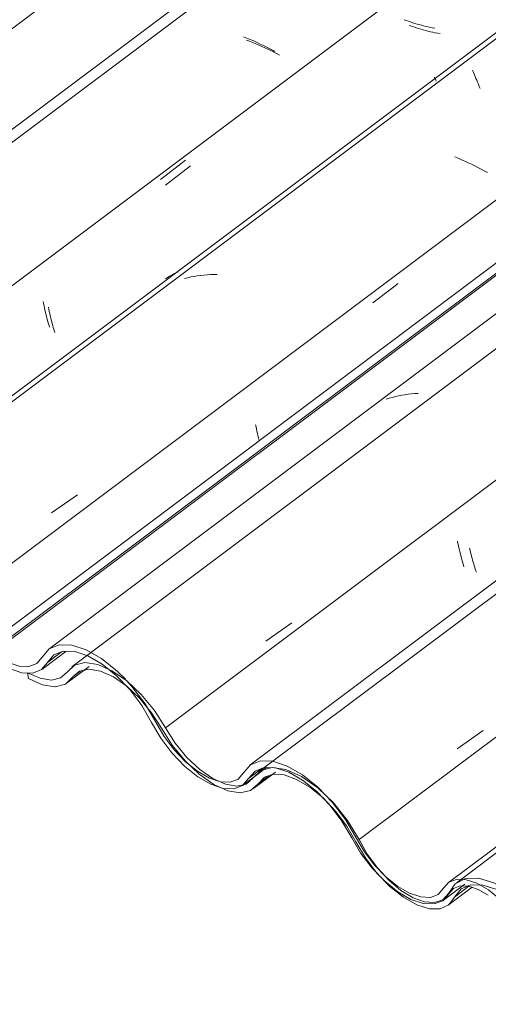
# Model space of a CAD drawing. Header units: metres. Extents: x -16.8 to 29.9, y -11.9 to 37.1.
# Tile 114 of 202: x 19.949 to 20.252, y -6.511 to -5.874. Entities that reach past the tile are written whole.
import ezdxf

# ---------------------------------------------------------------- set-up
doc = ezdxf.new("R2010")
doc.units = ezdxf.units.M
doc.layers.add('A-GLAZ-CWMG', color=7, linetype='Continuous', lineweight=5)
pattern_1 = [(324.313, (7.294, -5.2), (0.4067177, -0.1955534), [0.02066, -0.35491, 0.02066, -2.358]), (324.313, (7.294, -5.2), (0.4067177, -0.1955534), [-0.39622, -0.35491, 0.02066, -0.73047, -1.252]), (324.313, (7.294, -5.2), (0.4067177, -0.1955534), [-1.502, 0.02066, -0.35491, 0.02066, -0.85566]), (324.313, (7.294, -5.2), (0.4067177, -0.1955534), [-1.898, -0.22972, 0.02066, -0.60528]), (112.936, (7.446, -5.261), (-0.2914225, 0.4955388), [0.02153, -0.36985, 0.02153, -2.457]), (112.936, (7.446, -5.261), (-0.2914225, 0.4955388), [-0.4129, -0.36985, 0.02153, -0.76123, -1.305]), (112.936, (7.446, -5.261), (-0.2914225, 0.4955388), [-1.566, 0.02153, -0.36985, 0.02153, -0.89169]), (112.936, (7.446, -5.261), (-0.2914225, 0.4955388), [-1.978, -0.23939, 0.02153, -0.63077]), (222.823, (7.497, -5.104), (-0.1153037, -0.2999985), [0.01144, -0.19651, 0.01144, -1.306]), (222.823, (7.497, -5.104), (-0.1153037, -0.2999985), [-0.21938, -0.19651, 0.01144, -0.40445, -0.69315]), (222.823, (7.497, -5.104), (-0.1153037, -0.2999985), [-0.83178, 0.01144, -0.19651, 0.01144, -0.47377]), (222.823, (7.497, -5.104), (-0.1153037, -0.2999985), [-1.051, -0.12719, 0.01144, -0.33514])]

# ---------------------------------------------------------------- blocks, each defined once
blk = doc.blocks.new('FP_700-ISO_04')
at = {"layer": 'A-GLAZ-CWMG'}
blk.add_line((5.35305, -4.58316), (3.29537, -6.12756), dxfattribs=at)
at = {"layer": 'A-GLAZ-CWMG', "color": 9, "true_color": 0xc0c0c0}
for p, q in [((3.68994, -5.88642), (3.68773, -5.88555)), ((3.69213, -5.88732), (3.68994, -5.88642)), ((3.6943, -5.88825), (3.69213, -5.88732)), ((3.69646, -5.88922), (3.6943, -5.88825)), ((3.69859, -5.89022), (3.69646, -5.88922)), ((3.70069, -5.89124), (3.69859, -5.89022)), ((3.70278, -5.89229), (3.70069, -5.89124)), ((3.70483, -5.89336), (3.70278, -5.89229)), ((3.70686, -5.89446), (3.70483, -5.89336)), ((3.70787, -5.89502), (3.70686, -5.89446))]:
    blk.add_line(p, q, dxfattribs=at)
blk = doc.blocks.new('FP_701-ISO_04')
at = {"layer": 'A-GLAZ-CWMG', "color": 9, "true_color": 0xc0c0c0}
for p, q in [((3.79286, -5.875), (3.79151, -5.8745)), ((3.79423, -5.87549), (3.79286, -5.875)), ((3.79561, -5.87596), (3.79423, -5.87549)), ((3.797, -5.87642), (3.79561, -5.87596)), ((3.7984, -5.87686), (3.797, -5.87642)), ((3.79981, -5.87728), (3.7984, -5.87686)), ((3.80123, -5.87769), (3.79981, -5.87728)), ((3.80266, -5.87808), (3.80123, -5.87769)), ((3.80409, -5.87845), (3.80266, -5.87808)), ((3.80554, -5.8788), (3.80409, -5.87845)), ((3.80699, -5.87913), (3.80554, -5.8788)), ((3.80844, -5.87943), (3.80699, -5.87913)), ((3.8099, -5.87972), (3.80844, -5.87943)), ((3.81136, -5.87998), (3.8099, -5.87972)), ((3.63403, -5.97785), (3.65028, -5.96526)), ((3.55832, -6.05664), (3.55859, -6.05807)), ((3.55859, -6.05807), (3.55888, -6.05948)), ((3.55888, -6.05948), (3.55917, -6.06086)), ((3.55917, -6.06086), (3.55947, -6.06222)), ((3.55947, -6.06222), (3.55978, -6.06356)), ((3.55978, -6.06356), (3.5601, -6.06487)), ((3.5601, -6.06487), (3.56043, -6.06615)), ((3.56043, -6.06615), (3.56075, -6.06741)), ((3.56075, -6.06741), (3.56109, -6.06864)), ((3.56109, -6.06864), (3.56142, -6.06984)), ((3.56142, -6.06984), (3.56176, -6.07101)), ((3.56176, -6.07101), (3.5621, -6.07215)), ((3.5621, -6.07215), (3.56243, -6.07325))]:
    blk.add_line(p, q, dxfattribs=at)
blk = doc.blocks.new('FP_702-ISO_04')
at = {"layer": 'A-GLAZ-CWMG'}
blk.add_line((5.39687, -4.72243), (3.42362, -6.20347), dxfattribs=at)
at = {"layer": 'A-GLAZ-CWMG', "color": 9, "true_color": 0xc0c0c0}
for p, q in [((3.81111, -5.91164), (3.81111, -5.91172)), ((3.81111, -5.91172), (3.81114, -5.91183)), ((3.81114, -5.91183), (3.8112, -5.91198)), ((3.8112, -5.91198), (3.81128, -5.91217)), ((3.81128, -5.91217), (3.81139, -5.9124)), ((3.81139, -5.9124), (3.81152, -5.91268)), ((3.81152, -5.91268), (3.81168, -5.91299)), ((3.81168, -5.91299), (3.81186, -5.91334)), ((3.81186, -5.91334), (3.81206, -5.91373)), ((3.81206, -5.91373), (3.81228, -5.91416)), ((3.64001, -6.04031), (3.63871, -6.04113)), ((3.64133, -6.03955), (3.64001, -6.04031)), ((3.64269, -6.03882), (3.64133, -6.03955)), ((3.64408, -6.03815), (3.64269, -6.03882)), ((3.64549, -6.03752), (3.64408, -6.03815)), ((3.63871, -6.04113), (3.63745, -6.04199))]:
    blk.add_line(p, q, dxfattribs=at)
blk = doc.blocks.new('FP_704-ISO_04')
at = {"layer": 'A-GLAZ-CWMG'}
blk.add_line((3.53199, -6.27901), (5.51501, -4.79064), dxfattribs=at)
blk = doc.blocks.new('Rectangular Mullion - Telha Fibrocimento - Ondulada-V687-ISO_04')
at = {"layer": 'A-GLAZ-CWMG', "true_color": 0xc0c0c0}
h = blk.add_hatch(dxfattribs=at)
h.set_pattern_fill('FP_73', color=9, style=0, pattern_type=2)
h.set_pattern_definition([(352.943, (4.106, -6.944), (0.5141535, 0.073651), [0.02137, -0.36719, 0.02137, -2.44]), (352.943, (4.106, -6.944), (0.5141535, 0.073651), [-0.40993, -0.36719, 0.02137, -0.75575, -1.295]), (352.943, (4.106, -6.944), (0.5141535, 0.073651), [-1.554, 0.02137, -0.36719, 0.02137, -0.88527]), (352.943, (4.106, -6.944), (0.5141535, 0.073651), [-1.964, -0.23767, 0.02137, -0.62623]), (116.867, (4.299, -6.899), (-0.368394, 0.452577), [0.02347, -0.40317, 0.02347, -2.679]), (116.867, (4.299, -6.899), (-0.368394, 0.452577), [-0.4501, -0.40317, 0.02347, -0.82981, -1.422]), (116.867, (4.299, -6.899), (-0.368394, 0.452577), [-1.707, 0.02347, -0.40317, 0.02347, -0.97202]), (116.867, (4.299, -6.899), (-0.368394, 0.452577), [-2.157, -0.26096, 0.02347, -0.6876]), (239.918, (4.363, -6.632), (-0.1457585, -0.526228), [0.02116, -0.36351, 0.02116, -2.415]), (239.918, (4.363, -6.632), (-0.1457585, -0.526228), [-0.40582, -0.36351, 0.02116, -0.74817, -1.282]), (239.918, (4.363, -6.632), (-0.1457585, -0.526228), [-1.539, 0.02116, -0.36351, 0.02116, -0.87639]), (239.918, (4.363, -6.632), (-0.1457585, -0.526228), [-1.944, -0.23528, 0.02116, -0.61995])])
h.paths.add_polyline_path([(3.53537, -6.27513), (5.514, -4.79006), (5.5091, -4.78723), (3.53239, -6.27086)])
at = {"layer": 'A-GLAZ-CWMG'}
for p, q in [((3.53239, -6.27086), (5.5091, -4.78723)), ((3.53537, -6.27513), (5.514, -4.79006))]:
    blk.add_line(p, q, dxfattribs=at)
for name in ['FP_700-ISO_04', 'FP_702-ISO_04', 'FP_704-ISO_04', 'FP_701-ISO_04']:
    blk.add_blockref(name, (0, 0), dxfattribs=at)
blk = doc.blocks.new('FP_708-ISO_04')
at = {"layer": 'A-GLAZ-CWMG'}
blk.add_line((3.55741, -6.29448), (3.57292, -6.28284), dxfattribs=at)
blk = doc.blocks.new('FP_714-ISO_04')
at = {"layer": 'A-GLAZ-CWMG'}
blk.add_line((5.35861, -4.58753), (3.30093, -6.13193), dxfattribs=at)
at = {"layer": 'A-GLAZ-CWMG', "color": 9, "true_color": 0xc0c0c0}
for p, q in [((3.69166, -5.88844), (3.68964, -5.8877)), ((3.69368, -5.88922), (3.69166, -5.88844)), ((3.69567, -5.89003), (3.69368, -5.88922)), ((3.69765, -5.89087), (3.69567, -5.89003)), ((3.69962, -5.89173), (3.69765, -5.89087)), ((3.70157, -5.89262), (3.69962, -5.89173)), ((3.70349, -5.89354), (3.70157, -5.89262)), ((3.7054, -5.89448), (3.70349, -5.89354)), ((3.70728, -5.89544), (3.7054, -5.89448)), ((3.70914, -5.89642), (3.70728, -5.89544)), ((3.71098, -5.89742), (3.70914, -5.89642))]:
    blk.add_line(p, q, dxfattribs=at)
blk = doc.blocks.new('FP_715-ISO_04')
at = {"layer": 'A-GLAZ-CWMG', "color": 9, "true_color": 0xc0c0c0}
for p, q in [((3.79628, -5.87868), (3.79481, -5.87815)), ((3.79776, -5.87919), (3.79628, -5.87868)), ((3.79925, -5.87969), (3.79776, -5.87919)), ((3.80076, -5.88017), (3.79925, -5.87969)), ((3.80228, -5.88063), (3.80076, -5.88017)), ((3.80381, -5.88107), (3.80228, -5.88063)), ((3.80535, -5.88149), (3.80381, -5.88107)), ((3.80689, -5.88189), (3.80535, -5.88149)), ((3.80845, -5.88226), (3.80689, -5.88189)), ((3.81001, -5.88261), (3.80845, -5.88226)), ((3.81158, -5.88294), (3.81001, -5.88261)), ((3.81316, -5.88324), (3.81158, -5.88294)), ((3.81474, -5.88351), (3.81316, -5.88324)), ((3.63724, -5.98155), (3.65349, -5.96896)), ((3.5617, -6.0603), (3.56198, -6.06172)), ((3.56198, -6.06172), (3.56227, -6.06311)), ((3.56227, -6.06311), (3.56257, -6.06449)), ((3.56257, -6.06449), (3.56287, -6.06584)), ((3.56287, -6.06584), (3.56319, -6.06716)), ((3.56319, -6.06716), (3.56351, -6.06846)), ((3.56351, -6.06846), (3.56384, -6.06974)), ((3.56384, -6.06974), (3.56417, -6.07098)), ((3.56417, -6.07098), (3.56451, -6.0722)), ((3.56451, -6.0722), (3.56485, -6.07339)), ((3.56485, -6.07339), (3.56518, -6.07454)), ((3.56518, -6.07454), (3.56552, -6.07567)), ((3.56552, -6.07567), (3.56586, -6.07676))]:
    blk.add_line(p, q, dxfattribs=at)
blk = doc.blocks.new('FP_716-ISO_04')
at = {"layer": 'A-GLAZ-CWMG'}
blk.add_line((5.48654, -4.6591), (3.42886, -6.2035), dxfattribs=at)
at = {"layer": 'A-GLAZ-CWMG', "color": 9, "true_color": 0xc0c0c0}
for p, q in [((3.83555, -5.9071), (3.83598, -5.90805)), ((3.83598, -5.90805), (3.83643, -5.90906)), ((3.83643, -5.90906), (3.83689, -5.91012)), ((3.83689, -5.91012), (3.83738, -5.91123)), ((3.83738, -5.91123), (3.83788, -5.9124)), ((3.83788, -5.9124), (3.8384, -5.91362)), ((3.8384, -5.91362), (3.83892, -5.9149)), ((3.83892, -5.9149), (3.83947, -5.91622)), ((3.83947, -5.91622), (3.84002, -5.9176)), ((3.84002, -5.9176), (3.84058, -5.91903)), ((3.82643, -5.96406), (3.82424, -5.96317)), ((3.82861, -5.96499), (3.82643, -5.96406)), ((3.83077, -5.96594), (3.82861, -5.96499)), ((3.83291, -5.96693), (3.83077, -5.96594)), ((3.83503, -5.96794), (3.83291, -5.96693)), ((3.83712, -5.96898), (3.83503, -5.96794)), ((3.83919, -5.97005), (3.83712, -5.96898)), ((3.84123, -5.97113), (3.83919, -5.97005)), ((3.84324, -5.97224), (3.84123, -5.97113)), ((3.84523, -5.97336), (3.84324, -5.97224)), ((3.65371, -6.04081), (3.65169, -6.04128)), ((3.65577, -6.04041), (3.65371, -6.04081)), ((3.65785, -6.04006), (3.65577, -6.04041)), ((3.65996, -6.03977), (3.65785, -6.04006)), ((3.66208, -6.03954), (3.65996, -6.03977)), ((3.66423, -6.03937), (3.66208, -6.03954)), ((3.6664, -6.03926), (3.66423, -6.03937)), ((3.66859, -6.0392), (3.6664, -6.03926)), ((3.67079, -6.03921), (3.66859, -6.0392)), ((3.65169, -6.04128), (3.64969, -6.04181)), ((3.5637, -6.19335), (3.58046, -6.18164))]:
    blk.add_line(p, q, dxfattribs=at)
blk = doc.blocks.new('FP_717-ISO_04')
at = {"layer": 'A-GLAZ-CWMG', "color": 9, "true_color": 0xc0c0c0}
for p, q in [((3.7713, -6.05757), (3.78756, -6.04498)), ((3.69556, -6.13636), (3.69583, -6.13779)), ((3.69583, -6.13779), (3.69611, -6.1392)), ((3.69611, -6.1392), (3.6964, -6.14058)), ((3.6964, -6.14058), (3.6967, -6.14194)), ((3.6967, -6.14194), (3.69701, -6.14328)), ((3.69701, -6.14328), (3.69733, -6.14459)), ((3.69733, -6.14459), (3.69765, -6.14587))]:
    blk.add_line(p, q, dxfattribs=at)
blk = doc.blocks.new('FP_718-ISO_04')
at = {"layer": 'A-GLAZ-CWMG'}
blk.add_line((5.61968, -4.73694), (3.562, -6.28135), dxfattribs=at)
at = {"layer": 'A-GLAZ-CWMG', "color": 9, "true_color": 0xc0c0c0}
for p, q in [((3.78993, -6.11726), (3.78787, -6.11766)), ((3.79202, -6.11691), (3.78993, -6.11726)), ((3.79413, -6.11663), (3.79202, -6.11691)), ((3.79626, -6.1164), (3.79413, -6.11663)), ((3.79841, -6.11624), (3.79626, -6.1164)), ((3.80059, -6.11614), (3.79841, -6.11624)), ((3.78187, -6.11926), (3.77994, -6.11992)), ((3.78384, -6.11867), (3.78187, -6.11926)), ((3.78584, -6.11813), (3.78384, -6.11867)), ((3.78787, -6.11766), (3.78584, -6.11813))]:
    blk.add_line(p, q, dxfattribs=at)
blk = doc.blocks.new('FP_719-ISO_04')
at = {"layer": 'A-GLAZ-CWMG', "color": 9, "true_color": 0xc0c0c0}
for p, q in [((3.82599, -6.21171), (3.82627, -6.21313)), ((3.82627, -6.21313), (3.82656, -6.21452)), ((3.82656, -6.21452), (3.82686, -6.21589)), ((3.82686, -6.21589), (3.82716, -6.21724)), ((3.82716, -6.21724), (3.82748, -6.21856)), ((3.82748, -6.21856), (3.8278, -6.21985)), ((3.8278, -6.21985), (3.82813, -6.22112)), ((3.82813, -6.22112), (3.82846, -6.22236)), ((3.82846, -6.22236), (3.82879, -6.22358)), ((3.82879, -6.22358), (3.82913, -6.22476)), ((3.82913, -6.22476), (3.82947, -6.22591)), ((3.82947, -6.22591), (3.8298, -6.22703)), ((3.8298, -6.22703), (3.83014, -6.22812))]:
    blk.add_line(p, q, dxfattribs=at)
blk = doc.blocks.new('FP_720-ISO_04')
at = {"layer": 'A-GLAZ-CWMG'}
blk.add_line((5.74954, -4.81207), (3.69186, -6.35647), dxfattribs=at)
blk = doc.blocks.new('FP_722-ISO_04')
at = {"layer": 'A-GLAZ-CWMG'}
blk.add_line((5.79336, -4.95135), (3.82011, -6.43238), dxfattribs=at)
blk = doc.blocks.new('FP_725-ISO_04')
at = {"layer": 'A-GLAZ-CWMG'}
blk.add_line((3.81685, -6.44372), (3.83076, -6.43328), dxfattribs=at)
blk = doc.blocks.new('FP_726-ISO_04')
at = {"layer": 'A-GLAZ-CWMG'}
blk.add_line((3.68744, -6.36928), (3.70252, -6.35797), dxfattribs=at)
blk = doc.blocks.new('Rectangular Mullion - Telha Fibrocimento - Ondulada-V707-ISO_04')
at = {"layer": 'A-GLAZ-CWMG', "true_color": 0xc0c0c0}
h = blk.add_hatch(dxfattribs=at)
h.set_pattern_fill('FP_71', color=9, style=0, pattern_type=2)
h.set_pattern_definition(pattern_1)
h.paths.add_polyline_path([(3.92228, -6.51037), (3.92887, -6.50726), (3.93179, -6.50394), (3.92887, -6.49977), (3.9244, -6.50438), (3.91948, -6.50603), (3.915, -6.50639), (3.91924, -6.51023), (3.92046, -6.51029)])
h.paths.add_polyline_path([(3.91497, -6.50993), (3.90933, -6.50441), (3.90457, -6.5023), (3.89604, -6.49674), (3.89016, -6.49175), (3.88249, -6.48341), (3.87448, -6.47184), (3.86251, -6.4532), (3.85679, -6.44668), (3.84858, -6.43927), (3.84178, -6.43474), (3.83477, -6.43159), (3.83173, -6.43111), (3.83339, -6.43477), (3.84224, -6.43841), (3.84916, -6.44313), (3.85363, -6.44695), (3.86059, -6.45465), (3.86684, -6.46376), (3.87756, -6.48095), (3.88419, -6.48916), (3.89507, -6.49936), (3.90282, -6.50473), (3.90965, -6.50814), (3.91421, -6.50967)])
h.paths.add_polyline_path([(3.6685, -6.36887), (3.65577, -6.35918), (3.643, -6.34652), (3.63324, -6.33228), (3.62037, -6.31173), (3.61208, -6.30178), (3.60276, -6.29289), (3.59189, -6.28513), (3.58252, -6.28065), (3.57606, -6.27876), (3.56693, -6.27928), (3.56111, -6.28247), (3.55419, -6.29064), (3.54826, -6.2926), (3.54283, -6.29241), (3.5339, -6.28899), (3.52792, -6.28551), (3.51595, -6.27478), (3.50876, -6.26603), (3.50356, -6.25797), (3.49226, -6.23889), (3.48107, -6.22502), (3.47164, -6.21589), (3.46309, -6.20923), (3.4494, -6.20254), (3.44196, -6.20068), (3.43317, -6.20158), (3.42755, -6.20482), (3.42023, -6.21478), (3.41973, -6.2152), (3.4139, -6.21722), (3.40569, -6.21639), (3.39598, -6.21229), (3.38741, -6.20652), (3.40074, -6.21641), (3.40569, -6.21857), (3.41196, -6.2203), (3.41992, -6.21955), (3.4244, -6.21701), (3.43177, -6.20757), (3.43634, -6.2049), (3.4352, -6.20165), (3.45822, -6.20991), (3.46443, -6.21348), (3.47741, -6.22475), (3.48459, -6.23266), (3.49367, -6.2457), (3.50684, -6.26749), (3.5148, -6.27713), (3.52375, -6.28551), (3.52976, -6.28999), (3.53948, -6.29492), (3.54465, -6.29664), (3.55166, -6.29685), (3.55726, -6.29459), (3.56594, -6.28488), (3.57292, -6.28284), (3.57922, -6.2832), (3.59017, -6.28755), (3.60023, -6.29424), (3.60885, -6.30198), (3.61736, -6.31176), (3.62469, -6.32251), (3.63777, -6.34358), (3.64425, -6.35139), (3.65383, -6.36039), (3.66029, -6.36511), (3.66879, -6.3695), (3.66879, -6.369)])
h.paths.add_polyline_path([(3.8108, -6.44615), (3.81718, -6.44318), (3.82238, -6.43615), (3.82573, -6.4325), (3.82816, -6.43036), (3.82442, -6.43062), (3.82011, -6.43252), (3.81236, -6.44041), (3.80845, -6.4419), (3.80218, -6.44166), (3.79171, -6.43736), (3.784, -6.43213), (3.77668, -6.42553), (3.77243, -6.42111), (3.77082, -6.42215), (3.7636, -6.41149), (3.75887, -6.40336), (3.76055, -6.40341), (3.75896, -6.40069), (3.75215, -6.39222), (3.75364, -6.39162), (3.75283, -6.39056), (3.74725, -6.38618), (3.74522, -6.3805), (3.73567, -6.37058), (3.72521, -6.36233), (3.71516, -6.35674), (3.70492, -6.35389), (3.69867, -6.35369), (3.69219, -6.35623), (3.68343, -6.36577), (3.67796, -6.3674), (3.67268, -6.36727), (3.66879, -6.36887), (3.67352, -6.3688), (3.67307, -6.36744), (3.67915, -6.36931), (3.68063, -6.37002), (3.68158, -6.37168), (3.68748, -6.36913), (3.69612, -6.35987), (3.7015, -6.35794), (3.71076, -6.35892), (3.72021, -6.36285), (3.72592, -6.36614), (3.73578, -6.37424), (3.74767, -6.38773), (3.75446, -6.39789), (3.7677, -6.41885), (3.77418, -6.42649), (3.7832, -6.43487), (3.7911, -6.44041), (3.79723, -6.44364), (3.80462, -6.44589), (3.80845, -6.44605)])
h.paths.add_polyline_path([(3.76855, -6.41813), (3.76711, -6.41507), (3.76646, -6.41639), (3.7677, -6.41742)])
h.paths.add_polyline_path([(3.75464, -6.39453), (3.75419, -6.39256), (3.75446, -6.39403)])
h.paths.add_polyline_path([(3.36997, -6.18748), (3.37063, -6.18616), (3.37121, -6.18851)])
h.paths.add_polyline_path([(3.3802, -6.19662), (3.37595, -6.19151), (3.36943, -6.18179), (3.35767, -6.16232), (3.34951, -6.15261), (3.35076, -6.15727), (3.35715, -6.16271), (3.35555, -6.16365), (3.36407, -6.1745), (3.36241, -6.1745), (3.37355, -6.1922), (3.37467, -6.19368), (3.37595, -6.1922), (3.37801, -6.19434)])
h.paths.add_polyline_path([(3.27202, -6.13996), (3.27202, -6.13941), (3.27531, -6.13795), (3.2692, -6.13465), (3.2598, -6.12732), (3.25067, -6.11761), (3.2444, -6.10895), (3.23023, -6.08788), (3.22421, -6.08087), (3.2192, -6.07663), (3.23574, -6.09979), (3.24756, -6.11761), (3.2574, -6.12849), (3.26663, -6.1362), (3.27193, -6.13989)])
h.paths.add_polyline_path([(3.34221, -6.14836), (3.33509, -6.14176), (3.3254, -6.1349), (3.31715, -6.13096), (3.30931, -6.12916), (3.30205, -6.13133), (3.29245, -6.13989), (3.28861, -6.14139), (3.28476, -6.14219), (3.28385, -6.1406), (3.27813, -6.13923), (3.27647, -6.13853), (3.27704, -6.13992), (3.27202, -6.13996), (3.28266, -6.14428), (3.28918, -6.14534), (3.29704, -6.14278), (3.30759, -6.13438), (3.31047, -6.1334), (3.31951, -6.13454), (3.32873, -6.13855), (3.33751, -6.14451), (3.3393, -6.14598)])
h.paths.add_polyline_path([(3.16964, -6.07678), (3.17718, -6.07415), (3.18536, -6.06668), (3.19327, -6.06568), (3.20133, -6.06773), (3.20966, -6.07211), (3.21236, -6.07307), (3.20418, -6.06568), (3.20172, -6.06444), (3.19503, -6.06208), (3.18883, -6.06115), (3.18091, -6.06393), (3.1721, -6.07137), (3.16713, -6.07254), (3.15987, -6.07137), (3.15177, -6.06773), (3.15266, -6.07162), (3.16146, -6.07556), (3.16713, -6.0764)])
at = {"layer": 'A-GLAZ-CWMG'}
for p, q in [((3.24087, -6.10337), (5.2182, -4.61928)), ((3.36599, -6.17561), (5.34332, -4.69152)), ((3.50103, -6.25358), (5.47836, -4.76948)), ((3.57012, -6.28323), (3.56111, -6.28999)), ((3.69104, -6.365), (3.6998, -6.35843)), ((3.82034, -6.43965), (3.82305, -6.43642))]:
    blk.add_line(p, q, dxfattribs=at)
for points in [[(3.4981, -6.2534, 0), (3.50399, -6.26367, 0), (3.51124, -6.27339, 0), (3.51941, -6.282, 0), (3.52804, -6.28899, 0), (3.53662, -6.29397, 0), (3.54465, -6.29664, 0), (3.55166, -6.29685, 0), (3.55726, -6.29459, 0), (3.56111, -6.28999, 0)], [(3.55768, -6.28655, 0), (3.55419, -6.29064, 0), (3.54914, -6.29263, 0), (3.54283, -6.29241, 0), (3.53562, -6.28999, 0), (3.52792, -6.28551, 0), (3.52018, -6.27923, 0), (3.51285, -6.27151, 0), (3.50634, -6.26279, 0), (3.50103, -6.25358, 0)], [(3.61152, -6.3009, 0), (3.60614, -6.2956, 0), (3.59611, -6.28755, 0), (3.58614, -6.28183, 0), (3.57682, -6.27878, 0), (3.56868, -6.27857, 0), (3.56218, -6.28121, 0), (3.55768, -6.28655, 0)], [(3.56111, -6.28999, 0), (3.56526, -6.28515, 0), (3.57123, -6.28279, 0), (3.5787, -6.28302, 0), (3.58722, -6.28585, 0), (3.59633, -6.2911, 0), (3.6055, -6.29848, 0), (3.61421, -6.30758, 0), (3.62197, -6.31786, 0), (3.62833, -6.32875, 0)], [(3.63116, -6.3287, 0), (3.62418, -6.31679, 0), (3.61568, -6.30554, 0), (3.61217, -6.3016, 0)], [(3.62833, -6.32875, 0), (3.63426, -6.33891, 0), (3.64149, -6.34851, 0), (3.64961, -6.35699, 0), (3.65816, -6.36388, 0), (3.66666, -6.36879, 0), (3.67461, -6.37144, 0), (3.68158, -6.37168, 0), (3.68716, -6.36949, 0), (3.69104, -6.365, 0)], [(3.68768, -6.36143, 0), (3.68418, -6.36547, 0), (3.67915, -6.36744, 0), (3.67286, -6.36722, 0), (3.66569, -6.36483, 0), (3.65803, -6.36039, 0), (3.65032, -6.35417, 0), (3.643, -6.34652, 0), (3.63649, -6.33786, 0), (3.63116, -6.3287, 0)], [(3.76055, -6.40341, 0), (3.75364, -6.39162, 0), (3.74522, -6.3805, 0), (3.73578, -6.37067, 0), (3.72585, -6.36269, 0), (3.71599, -6.35701, 0), (3.70676, -6.35395, 0), (3.69867, -6.35369, 0), (3.69219, -6.35623, 0), (3.68768, -6.36143, 0)], [(3.69104, -6.365, 0), (3.69517, -6.36024, 0), (3.70109, -6.35792, 0), (3.70848, -6.35816, 0), (3.71691, -6.36095, 0), (3.72592, -6.36614, 0), (3.735, -6.37342, 0), (3.74363, -6.3824, 0), (3.75133, -6.39256, 0), (3.75766, -6.40333, 0)], [(3.75766, -6.40333, 0), (3.7636, -6.41344, 0), (3.77082, -6.42298, 0), (3.77892, -6.43142, 0), (3.78743, -6.43828, 0), (3.7959, -6.44319, 0), (3.80383, -6.44586, 0), (3.8108, -6.44615, 0), (3.8164, -6.44404, 0), (3.82034, -6.43965, 0)], [(3.81701, -6.43601, 0), (3.81349, -6.43998, 0), (3.80845, -6.4419, 0), (3.80218, -6.44166, 0), (3.79503, -6.43927, 0), (3.78741, -6.43487, 0), (3.77973, -6.4287, 0), (3.77243, -6.42111, 0), (3.76592, -6.41252, 0), (3.76055, -6.40341, 0)], [(3.87208, -6.4678, 0), (3.86684, -6.45891, 0), (3.86049, -6.45053, 0), (3.85337, -6.44313, 0), (3.84588, -6.43711, 0), (3.83845, -6.43282, 0), (3.83148, -6.43049, 0), (3.82537, -6.43026, 0), (3.82045, -6.43213, 0), (3.81701, -6.43601, 0)], [(3.82311, -6.43638, 0), (3.82338, -6.43618, 0), (3.82775, -6.4345, 0), (3.83318, -6.4347, 0), (3.83938, -6.43676, 0), (3.8457, -6.44038, 0)]]:
    blk.add_polyline3d(points, dxfattribs=at)
for name in ['FP_714-ISO_04', 'FP_716-ISO_04', 'FP_718-ISO_04', 'FP_715-ISO_04', 'FP_720-ISO_04', 'FP_717-ISO_04', 'FP_722-ISO_04', 'FP_719-ISO_04', 'FP_708-ISO_04', 'FP_726-ISO_04', 'FP_725-ISO_04']:
    blk.add_blockref(name, (0, 0), dxfattribs=at)
blk = doc.blocks.new('FP_729-ISO_04')
at = {"layer": 'A-GLAZ-CWMG'}
blk.add_line((3.82, -6.44692), (3.83533, -6.43541), dxfattribs=at)
blk = doc.blocks.new('FP_730-ISO_04')
at = {"layer": 'A-GLAZ-CWMG'}
blk.add_line((3.69422, -6.37158), (3.70833, -6.36099), dxfattribs=at)
blk = doc.blocks.new('FP_731-ISO_04')
at = {"layer": 'A-GLAZ-CWMG'}
blk.add_line((3.57412, -6.30307), (3.5881, -6.29257), dxfattribs=at)
blk = doc.blocks.new('FP_732-ISO_04')
at = {"layer": 'A-GLAZ-CWMG'}
blk.add_line((5.55054, -4.81148), (3.57695, -6.29277), dxfattribs=at)
at = {"layer": 'A-GLAZ-CWMG', "color": 9, "true_color": 0xc0c0c0}
blk.add_line((3.70222, -6.27636), (3.71891, -6.2645), dxfattribs=at)
blk = doc.blocks.new('FP_733-ISO_04')
at = {"layer": 'A-GLAZ-CWMG', "color": 9, "true_color": 0xc0c0c0}
for p, q in [((3.83378, -6.21616), (3.83409, -6.21752)), ((3.83409, -6.21752), (3.83441, -6.21886)), ((3.83441, -6.21886), (3.83473, -6.22017)), ((3.83473, -6.22017), (3.83507, -6.22145)), ((3.83507, -6.22145), (3.83541, -6.22271)), ((3.83541, -6.22271), (3.83575, -6.22394)), ((3.83575, -6.22394), (3.83609, -6.22514)), ((3.83609, -6.22514), (3.83644, -6.22632)), ((3.83644, -6.22632), (3.83678, -6.22746)), ((3.83678, -6.22746), (3.83713, -6.22857)), ((3.83713, -6.22857), (3.83747, -6.22965)), ((3.83747, -6.22965), (3.83781, -6.2307)), ((3.83781, -6.2307), (3.83815, -6.23171))]:
    blk.add_line(p, q, dxfattribs=at)
blk = doc.blocks.new('FP_734-ISO_04')
at = {"layer": 'A-GLAZ-CWMG'}
blk.add_line((5.75509, -4.81644), (3.69741, -6.36084), dxfattribs=at)
at = {"layer": 'A-GLAZ-CWMG', "color": 9, "true_color": 0xc0c0c0}
blk.add_line((3.82579, -6.34586), (3.84253, -6.33406), dxfattribs=at)
blk = doc.blocks.new('FP_736-ISO_04')
at = {"layer": 'A-GLAZ-CWMG'}
blk.add_line((5.88302, -4.88801), (3.82534, -6.43241), dxfattribs=at)
blk = doc.blocks.new('Rectangular Mullion - Telha Fibrocimento - Ondulada-V727-ISO_04')
at = {"layer": 'A-GLAZ-CWMG', "true_color": 0xc0c0c0}
h = blk.add_hatch(dxfattribs=at)
h.set_pattern_fill('FP_71', color=9, style=0, pattern_type=2)
h.set_pattern_definition(pattern_1)
h.paths.add_polyline_path([(4.31876, -6.73928), (4.32536, -6.73617), (4.32828, -6.73285), (4.32536, -6.72868), (4.32089, -6.73329), (4.31596, -6.73494), (4.31149, -6.7353), (4.31573, -6.73914), (4.31694, -6.7392)])
h.paths.add_polyline_path([(4.31146, -6.73884), (4.30582, -6.73332), (4.30105, -6.73121), (4.294, -6.72682), (4.28587, -6.71988), (4.27667, -6.70933), (4.27175, -6.70205), (4.259, -6.68211), (4.25353, -6.67586), (4.24506, -6.66818), (4.23827, -6.66365), (4.23126, -6.6605), (4.22821, -6.66002), (4.22988, -6.66368), (4.23872, -6.66732), (4.24565, -6.67204), (4.25012, -6.67586), (4.25707, -6.68356), (4.26333, -6.69267), (4.27404, -6.70986), (4.28067, -6.71807), (4.29155, -6.72827), (4.29931, -6.73364), (4.30614, -6.73705), (4.31069, -6.73858)])
h.paths.add_polyline_path([(4.06499, -6.59778), (4.05225, -6.58809), (4.03949, -6.57543), (4.02973, -6.5612), (4.01685, -6.54064), (4.00856, -6.53069), (3.99925, -6.5218), (3.98837, -6.51404), (3.979, -6.50956), (3.97255, -6.50767), (3.96342, -6.50819), (3.9576, -6.51139), (3.95067, -6.51955), (3.94474, -6.52151), (3.93729, -6.52064), (3.92925, -6.51724), (3.92046, -6.51122), (3.91243, -6.50369), (3.90524, -6.49494), (3.90005, -6.48688), (3.88874, -6.4678), (3.87756, -6.45393), (3.86813, -6.4448), (3.85983, -6.43828), (3.84588, -6.43145), (3.83845, -6.42959), (3.82966, -6.43049), (3.82403, -6.43373), (3.81671, -6.4437), (3.81622, -6.44411), (3.81039, -6.44613), (3.80218, -6.4453), (3.79353, -6.44182), (3.78389, -6.43543), (3.79723, -6.44532), (3.80218, -6.44748), (3.80845, -6.44921), (3.8164, -6.44847), (3.82089, -6.44592), (3.82825, -6.43648), (3.83282, -6.43381), (3.83168, -6.43056), (3.85399, -6.43841), (3.86091, -6.44239), (3.87448, -6.45428), (3.88108, -6.46157), (3.89016, -6.47461), (3.90333, -6.4964), (3.91128, -6.50604), (3.92046, -6.51461), (3.92625, -6.5189), (3.93596, -6.52383), (3.94113, -6.52555), (3.94815, -6.52577), (3.95375, -6.5235), (3.96174, -6.51406), (3.9694, -6.51175), (3.97733, -6.51265), (3.98666, -6.51646), (3.99672, -6.52315), (4.00533, -6.53089), (4.01308, -6.53964), (4.02117, -6.55142), (4.03426, -6.57249), (4.04073, -6.5803), (4.05032, -6.5893), (4.05687, -6.59408), (4.06499, -6.59832), (4.06935, -6.59974)])
h.paths.add_polyline_path([(4.20728, -6.67506), (4.21366, -6.67209), (4.21887, -6.66506), (4.22185, -6.66159), (4.22464, -6.65927), (4.22091, -6.65953), (4.21602, -6.66208), (4.20997, -6.66889), (4.20493, -6.67081), (4.19866, -6.67057), (4.1882, -6.66627), (4.18303, -6.66309), (4.17317, -6.65444), (4.16892, -6.65002), (4.16731, -6.65106), (4.16009, -6.6404), (4.15535, -6.63227), (4.15704, -6.63232), (4.15544, -6.6296), (4.14864, -6.62114), (4.15012, -6.62053), (4.14932, -6.61947), (4.14373, -6.61509), (4.14171, -6.60941), (4.1316, -6.59905), (4.1217, -6.59124), (4.11165, -6.58565), (4.1014, -6.5828), (4.09516, -6.5826), (4.08868, -6.58514), (4.07991, -6.59468), (4.07444, -6.59631), (4.06917, -6.59618), (4.06499, -6.59778), (4.07, -6.59772), (4.06956, -6.59635), (4.07563, -6.59822), (4.07711, -6.59893), (4.07807, -6.60059), (4.08396, -6.59804), (4.09261, -6.58878), (4.09798, -6.58685), (4.10724, -6.58783), (4.11642, -6.5916), (4.1254, -6.59745), (4.13227, -6.60315), (4.14415, -6.61664), (4.15095, -6.6268), (4.16418, -6.64777), (4.17067, -6.6554), (4.17969, -6.66378), (4.18587, -6.66833), (4.19371, -6.67255), (4.20111, -6.6748)])
h.paths.add_polyline_path([(4.16503, -6.64704), (4.1636, -6.64398), (4.16294, -6.6453), (4.16418, -6.64633)])
h.paths.add_polyline_path([(4.15112, -6.62344), (4.15067, -6.62147), (4.15095, -6.62294)])
h.paths.add_polyline_path([(3.76646, -6.41639), (3.76711, -6.41507), (3.7677, -6.41742)])
h.paths.add_polyline_path([(3.77668, -6.42553), (3.77164, -6.41932), (3.76592, -6.4107), (3.75416, -6.39123), (3.74599, -6.38152), (3.74725, -6.38618), (3.75364, -6.39162), (3.75203, -6.39256), (3.76055, -6.40341), (3.75889, -6.40341), (3.77003, -6.42111), (3.77164, -6.42204), (3.77243, -6.42111), (3.77449, -6.42325)])
h.paths.add_polyline_path([(3.6685, -6.36887), (3.66879, -6.36825), (3.67179, -6.36687), (3.66569, -6.36356), (3.65803, -6.35787), (3.64716, -6.34652), (3.64088, -6.33786), (3.62671, -6.31679), (3.61736, -6.30666), (3.61736, -6.30776), (3.63223, -6.3287), (3.64405, -6.34652), (3.65122, -6.3549), (3.66311, -6.36511), (3.66841, -6.3688)])
h.paths.add_polyline_path([(3.7387, -6.37727), (3.73157, -6.37067), (3.72147, -6.36358), (3.71363, -6.35987), (3.70579, -6.35808), (3.69853, -6.36024), (3.68893, -6.3688), (3.6851, -6.3703), (3.68125, -6.3711), (3.68033, -6.36951), (3.67461, -6.36814), (3.67295, -6.36744), (3.67353, -6.36883), (3.66879, -6.369), (3.67915, -6.37319), (3.68566, -6.37425), (3.69352, -6.37169), (3.70408, -6.36329), (3.70696, -6.36231), (3.71635, -6.36358), (3.72521, -6.36746), (3.73399, -6.37342), (3.73578, -6.37489)])
h.paths.add_polyline_path([(3.56612, -6.30569), (3.57366, -6.30306), (3.58184, -6.29559), (3.58976, -6.29459), (3.59633, -6.29597), (3.60676, -6.30145), (3.60885, -6.30198), (3.60067, -6.29459), (3.5982, -6.29335), (3.59152, -6.29099), (3.58531, -6.29006), (3.57739, -6.29284), (3.56859, -6.30028), (3.56361, -6.30145), (3.55636, -6.30028), (3.54826, -6.29664), (3.54914, -6.30053), (3.55795, -6.30447), (3.56594, -6.30566)])
at = {"layer": 'A-GLAZ-CWMG'}
for p, q in [((3.63736, -6.33228), (5.61469, -4.84819)), ((3.76248, -6.40452), (5.73981, -4.92043)), ((3.57739, -6.29939), (3.58269, -6.29541)), ((3.54826, -6.29664), (3.54878, -6.30037)), ((3.69712, -6.36851), (3.70369, -6.36358)), ((3.82403, -6.44178), (3.83338, -6.43476))]:
    blk.add_line(p, q, dxfattribs=at)
for points in [[(3.61208, -6.30175, 0), (3.60276, -6.29536, 0), (3.59355, -6.2913, 0), (3.58531, -6.29006, 0), (3.57858, -6.29173, 0), (3.5738, -6.2962, 0)], [(3.57739, -6.29939, 0), (3.58184, -6.29559, 0), (3.58799, -6.29429, 0), (3.59544, -6.29556, 0), (3.60373, -6.29933, 0), (3.61233, -6.30534, 0), (3.62069, -6.31324, 0), (3.6283, -6.32251, 0), (3.63468, -6.33258, 0)], [(3.5738, -6.2962, 0), (3.56956, -6.30006, 0), (3.56361, -6.30145, 0), (3.55636, -6.30028, 0), (3.54826, -6.29664, 0)], [(3.54878, -6.30037, 0), (3.55795, -6.30447, 0), (3.56596, -6.30569, 0)], [(3.56612, -6.30569, 0), (3.57275, -6.30396, 0), (3.57739, -6.29939, 0)], [(3.63736, -6.33228, 0), (3.63023, -6.32106, 0), (3.62172, -6.31073, 0), (3.61236, -6.30198, 0)], [(3.63468, -6.33258, 0), (3.64163, -6.34358, 0), (3.64995, -6.35371, 0), (3.65911, -6.36232, 0), (3.6685, -6.36887, 0), (3.67755, -6.37293, 0), (3.68566, -6.37425, 0), (3.69233, -6.37275, 0), (3.69712, -6.36851, 0)], [(3.69382, -6.36488, 0), (3.68947, -6.36869, 0), (3.68343, -6.37002, 0), (3.67609, -6.3688, 0), (3.66791, -6.36511, 0), (3.65942, -6.35918, 0), (3.65115, -6.35139, 0), (3.64364, -6.34223, 0), (3.63736, -6.33228, 0)], [(3.76248, -6.40452, 0), (3.75495, -6.39222, 0), (3.74581, -6.38084, 0), (3.73567, -6.37115, 0), (3.72521, -6.36381, 0), (3.71516, -6.35932, 0), (3.70619, -6.35797, 0), (3.69891, -6.35987, 0), (3.69382, -6.36488, 0)], [(3.69712, -6.36851, 0), (3.70121, -6.36426, 0), (3.70696, -6.36231, 0), (3.71404, -6.36276, 0), (3.72206, -6.36559, 0), (3.73059, -6.37064, 0), (3.73914, -6.37763, 0), (3.74725, -6.38618, 0), (3.75446, -6.3958, 0), (3.76039, -6.40598, 0)], [(3.76039, -6.40598, 0), (3.76646, -6.41639, 0), (3.77389, -6.4262, 0), (3.78223, -6.43485, 0), (3.791, -6.44182, 0), (3.79968, -6.4467, 0), (3.80777, -6.44922, 0), (3.81478, -6.44921, 0), (3.82031, -6.44668, 0), (3.82403, -6.44178, 0)], [(3.82011, -6.43948, 0), (3.8164, -6.44344, 0), (3.81114, -6.44524, 0), (3.80462, -6.44479, 0), (3.79723, -6.44211, 0), (3.78939, -6.43736, 0), (3.78156, -6.4308, 0), (3.77418, -6.42283, 0), (3.7677, -6.41389, 0), (3.76248, -6.40452, 0)], [(3.89752, -6.48249, 0), (3.89016, -6.46969, 0), (3.88108, -6.45759, 0), (3.87084, -6.44695, 0), (3.86007, -6.43841, 0), (3.84941, -6.4325, 0), (3.83953, -6.42956, 0), (3.83103, -6.42979, 0), (3.82442, -6.43317, 0), (3.82011, -6.43948, 0)], [(3.82403, -6.44178, 0), (3.82825, -6.43648, 0), (3.83446, -6.43381, 0), (3.84229, -6.43394, 0), (3.85129, -6.43686, 0), (3.86091, -6.44239, 0), (3.87061, -6.45021, 0), (3.8798, -6.45986, 0), (3.88795, -6.47078, 0), (3.89458, -6.48231, 0)]]:
    blk.add_polyline3d(points, dxfattribs=at)
for name in ['FP_732-ISO_04', 'FP_734-ISO_04', 'FP_736-ISO_04', 'FP_733-ISO_04', 'FP_731-ISO_04', 'FP_730-ISO_04', 'FP_729-ISO_04']:
    blk.add_blockref(name, (0, 0), dxfattribs=at)

msp = doc.modelspace()

# ---------------------------------------------------------------- block references
at = {"layer": 'A-GLAZ-CWMG'}
for name in ['Rectangular Mullion - Telha Fibrocimento - Ondulada-V687-ISO_04', 'Rectangular Mullion - Telha Fibrocimento - Ondulada-V707-ISO_04', 'Rectangular Mullion - Telha Fibrocimento - Ondulada-V727-ISO_04']:
    msp.add_blockref(name, (16.40577, 0), dxfattribs=at)

doc.saveas('drawing.dxf')
